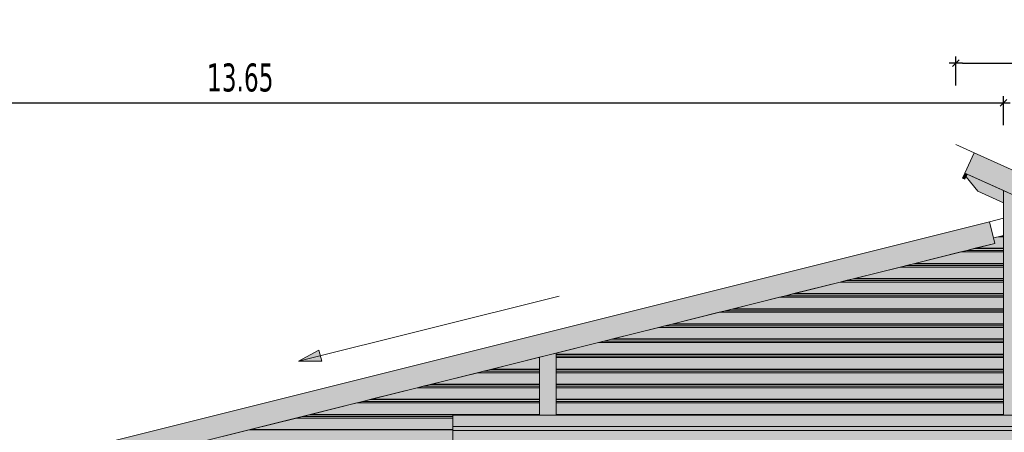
# Model space of a CAD drawing. Header units: millimetres. Extents: x 0 to 1517, y -116 to 725.
# Tile 39 of 256: x 452 to 540, y 307 to 344. Entities that reach past the tile are written whole.
import ezdxf

# ---------------------------------------------------------------- set-up
doc = ezdxf.new("R2010")
doc.units = ezdxf.units.MM
doc.layers.add('Ech.1_100', color=7, linetype='Continuous')
doc.styles.add('tahoma-z-r', font='txt', dxfattribs={"width": 0.704918})
doc.dimstyles.new('ISO-25', dxfattribs={"dimtxt": 2.5, "dimasz": 2.5, "dimexe": 1.25, "dimexo": 0.625, "dimtad": 1, "dimtxsty": 'Standard', "dimcen": 2.5, "dimadec": 0, "dimazin": 0, "dimtfac": 1, "dimtmove": 0, "dimatfit": 3, "dimfxl": 1, "dimarcsym": 0})

# ---------------------------------------------------------------- blocks, each defined once
blk = doc.blocks.new('cw-line-extremity2')
at = {"linetype": 'Continuous', "lineweight": 0}
blk.add_hatch(color=0, dxfattribs=at).paths.add_polyline_path([(0, 0), (2, 0.5), (2, -0.5)])
at = {"color": 0, "linetype": 'Continuous', "lineweight": -2}
for p, q in [((0, 0), (2, 0.5)), ((2, -0.5), (0, 0)), ((2, 0.5), (2, -0.5))]:
    blk.add_line(p, q, dxfattribs=at)
blk = doc.blocks.new('cw-dimension-symbol2')
at = {"color": 0, "linetype": 'Continuous', "lineweight": -2}
for p, q in [((-1, 0), (1, 0)), ((-0.5, -0.5), (0.5, 0.5))]:
    blk.add_line(p, q, dxfattribs=at)
blk = doc.blocks.new('*D86')
at = {"layer": 'Defpoints', "color": 0}
for p in [(539.503, 336.747), (403.003, 334.747), (539.503, 334.747)]:
    blk.add_point(p, dxfattribs=at)
at = {"layer": 'Ech.1_100', "color": 0, "linetype": 'Continuous', "lineweight": -2}
for p, q in [((403.003, 334.747), (403.003, 337.347)), ((539.503, 334.747), (539.503, 337.347)), ((403.603, 336.747), (538.903, 336.747))]:
    blk.add_line(p, q, dxfattribs=at)
at = {"layer": 'Ech.1_100', "color": 0, "lineweight": -2, "xscale": 0.6000000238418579, "yscale": 0.6000000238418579, "zscale": 0.6000000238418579, "rotation": 180}
blk.add_blockref('cw-dimension-symbol2', (403.003, 336.747), dxfattribs=at)
at = {"layer": 'Ech.1_100', "color": 0, "lineweight": -2, "xscale": 0.6000000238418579, "yscale": 0.6000000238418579, "zscale": 0.6000000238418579}
blk.add_blockref('cw-dimension-symbol2', (539.503, 336.747), dxfattribs=at)
at = {"layer": 'Ech.1_100', "color": 7, "linetype": 'Continuous', "lineweight": 5, "insert": (471.253, 338.997), "char_height": 2.5, "attachment_point": 5, "style": 'tahoma-z-r'}
blk.add_mtext('13.65', dxfattribs=at)
blk = doc.blocks.new('*D87')
at = {"layer": 'Defpoints', "color": 0}
for p in [(597.503, 340.297), (535.253, 338.297), (597.503, 338.297)]:
    blk.add_point(p, dxfattribs=at)
at = {"layer": 'Ech.1_100', "color": 0, "linetype": 'Continuous', "lineweight": -2}
for p, q in [((535.253, 338.297), (535.253, 340.897)), ((597.503, 338.297), (597.503, 340.897)), ((535.853, 340.297), (596.903, 340.297))]:
    blk.add_line(p, q, dxfattribs=at)
at = {"layer": 'Ech.1_100', "color": 0, "lineweight": -2, "xscale": 0.6000000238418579, "yscale": 0.6000000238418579, "zscale": 0.6000000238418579, "rotation": 180}
blk.add_blockref('cw-dimension-symbol2', (535.253, 340.297), dxfattribs=at)
at = {"layer": 'Ech.1_100', "color": 0, "lineweight": -2, "xscale": 0.6000000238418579, "yscale": 0.6000000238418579, "zscale": 0.6000000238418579}
blk.add_blockref('cw-dimension-symbol2', (597.503, 340.297), dxfattribs=at)
at = {"layer": 'Ech.1_100', "color": 7, "linetype": 'Continuous', "lineweight": 5, "insert": (566.378, 342.547), "char_height": 2.5, "attachment_point": 5, "style": 'tahoma-z-r'}
blk.add_mtext('6.23', dxfattribs=at)

msp = doc.modelspace()

# ---------------------------------------------------------------- hatches: boundary and pattern name
at = {"layer": 'Ech.1_100', "linetype": 'Continuous', "lineweight": 5, "true_color": 0xf7e0b3, "transparency": 33554687}
for points in [[(536.056, 330.466), (595.059, 303.914), (595.88, 305.738), (536.876, 332.289), (536.056, 330.466)], [(535.851, 330.01), (536.051, 329.919), (536.256, 330.375), (536.056, 330.466), (535.851, 330.01)], [(462.126, 305.037), (538.726, 324.187), (538.241, 326.127), (458.003, 306.067), (462.126, 305.037)]]:
    msp.add_hatch(color=254, dxfattribs=at).paths.add_polyline_path(points)
at = {"layer": 'Ech.1_100', "linetype": 'Continuous', "lineweight": 5, "true_color": 0xd4c4b3, "transparency": 33554687}
for points in [[(539.503, 328.914), (536.256, 330.375), (536.154, 330.147), (537.214, 328.848), (539.503, 327.818), (539.503, 328.914)], [(467.249, 306.317), (490.253, 306.317), (490.253, 307.517), (472.049, 307.517), (467.249, 306.317)]]:
    msp.add_hatch(color=9, dxfattribs=at).paths.add_polyline_path(points)
at = {"layer": 'Ech.1_100', "linetype": 'Continuous', "lineweight": 5, "true_color": 0xe0c8b3, "transparency": 33554687}
for points in [[(539.503, 308.817), (541.003, 308.817), (541.003, 328.239), (539.503, 328.914), (539.503, 308.817)], [(498.003, 308.817), (499.503, 308.817), (499.503, 314.381), (498.003, 314.006), (498.003, 308.817)]]:
    msp.add_hatch(color=9, dxfattribs=at).paths.add_polyline_path(points)
at = {"layer": 'Ech.1_100', "linetype": 'Continuous', "lineweight": 5, "true_color": 0xeae1d7, "transparency": 33554687}
for points in [[(539.028, 324.777), (539.503, 324.777), (539.503, 324.896), (539.028, 324.777)], [(536.969, 323.747), (539.503, 323.747), (539.503, 324.777), (539.028, 324.777), (538.605, 324.672), (538.726, 324.187), (536.969, 323.747)], [(531.569, 322.397), (539.503, 322.397), (539.503, 323.427), (535.689, 323.427), (531.569, 322.397)], [(535.689, 323.427), (539.503, 323.427), (539.503, 323.56), (536.22, 323.56), (535.689, 323.427)], [(536.22, 323.56), (539.503, 323.56), (539.503, 323.717), (536.849, 323.717), (536.22, 323.56)], [(536.849, 323.717), (539.503, 323.717), (539.503, 323.747), (536.969, 323.747), (536.849, 323.717)], [(530.82, 322.21), (539.503, 322.21), (539.503, 322.367), (531.449, 322.367), (530.82, 322.21)], [(531.449, 322.367), (539.503, 322.367), (539.503, 322.397), (531.569, 322.397), (531.449, 322.367)], [(526.169, 321.047), (539.503, 321.047), (539.503, 322.077), (530.289, 322.077), (526.169, 321.047)], [(530.289, 322.077), (539.503, 322.077), (539.503, 322.21), (530.82, 322.21), (530.289, 322.077)], [(539.503, 320.727), (524.889, 320.727), (520.769, 319.697), (539.503, 319.697), (539.503, 320.727)], [(539.503, 320.86), (525.42, 320.86), (524.889, 320.727), (539.503, 320.727), (539.503, 320.86)], [(525.42, 320.86), (539.503, 320.86), (539.503, 321.017), (526.049, 321.017), (525.42, 320.86)], [(526.049, 321.017), (539.503, 321.017), (539.503, 321.047), (526.169, 321.047), (526.049, 321.017)], [(520.02, 319.51), (539.503, 319.51), (539.503, 319.667), (520.649, 319.667), (520.02, 319.51)], [(520.649, 319.667), (539.503, 319.667), (539.503, 319.697), (520.769, 319.697), (520.649, 319.667)], [(539.503, 319.377), (519.489, 319.377), (515.369, 318.347), (539.503, 318.347), (539.503, 319.377)], [(539.503, 319.51), (520.02, 319.51), (519.489, 319.377), (539.503, 319.377), (539.503, 319.51)], [(539.503, 318.027), (514.089, 318.027), (509.969, 316.997), (539.503, 316.997), (539.503, 318.027)], [(539.503, 318.16), (514.62, 318.16), (514.089, 318.027), (539.503, 318.027), (539.503, 318.16)], [(514.62, 318.16), (539.503, 318.16), (539.503, 318.317), (515.249, 318.317), (514.62, 318.16)], [(539.503, 318.347), (515.369, 318.347), (515.249, 318.317), (539.503, 318.317), (539.503, 318.347)], [(509.22, 316.81), (539.503, 316.81), (539.503, 316.967), (509.849, 316.967), (509.22, 316.81)], [(509.849, 316.967), (539.503, 316.967), (539.503, 316.997), (509.969, 316.997), (509.849, 316.967)], [(539.503, 316.677), (508.689, 316.677), (504.569, 315.647), (539.503, 315.647), (539.503, 316.677)], [(539.503, 316.81), (509.22, 316.81), (508.689, 316.677), (539.503, 316.677), (539.503, 316.81)], [(539.503, 315.327), (503.289, 315.327), (499.503, 314.381), (499.503, 314.297), (539.503, 314.297), (539.503, 315.327)], [(539.503, 315.46), (503.82, 315.46), (503.289, 315.327), (539.503, 315.327), (539.503, 315.46)], [(503.82, 315.46), (539.503, 315.46), (539.503, 315.617), (504.449, 315.617), (503.82, 315.46)], [(504.449, 315.617), (539.503, 315.617), (539.503, 315.647), (504.569, 315.647), (504.449, 315.617)], [(493.769, 312.947), (498.003, 312.947), (498.003, 313.977), (497.889, 313.977), (493.769, 312.947)], [(497.889, 313.977), (498.003, 313.977), (498.003, 314.006), (497.889, 313.977)], [(539.503, 314.297), (499.503, 314.297), (499.503, 314.267), (539.503, 314.267), (539.503, 314.297)], [(499.503, 314.11), (539.503, 314.11), (539.503, 314.267), (499.503, 314.267), (499.503, 314.11)], [(499.503, 313.977), (539.503, 313.977), (539.503, 314.11), (499.503, 314.11), (499.503, 313.977)], [(499.503, 312.947), (539.503, 312.947), (539.503, 313.977), (499.503, 313.977), (499.503, 312.947)], [(488.369, 311.597), (498.003, 311.597), (498.003, 312.627), (492.489, 312.627), (488.369, 311.597)], [(492.489, 312.627), (498.003, 312.627), (498.003, 312.76), (493.02, 312.76), (492.489, 312.627)], [(493.02, 312.76), (498.003, 312.76), (498.003, 312.917), (493.649, 312.917), (493.02, 312.76)], [(493.649, 312.917), (498.003, 312.917), (498.003, 312.947), (493.769, 312.947), (493.649, 312.917)], [(539.503, 312.947), (499.503, 312.947), (499.503, 312.917), (539.503, 312.917), (539.503, 312.947)], [(499.503, 312.76), (539.503, 312.76), (539.503, 312.917), (499.503, 312.917), (499.503, 312.76)], [(499.503, 312.627), (539.503, 312.627), (539.503, 312.76), (499.503, 312.76), (499.503, 312.627)], [(499.503, 311.597), (539.503, 311.597), (539.503, 312.627), (499.503, 312.627), (499.503, 311.597)], [(482.969, 310.247), (498.003, 310.247), (498.003, 311.277), (487.089, 311.277), (482.969, 310.247)], [(498.003, 311.41), (487.62, 311.41), (487.089, 311.277), (498.003, 311.277), (498.003, 311.41)], [(487.62, 311.41), (498.003, 311.41), (498.003, 311.567), (488.249, 311.567), (487.62, 311.41)], [(488.249, 311.567), (498.003, 311.567), (498.003, 311.597), (488.369, 311.597), (488.249, 311.567)], [(539.503, 311.597), (499.503, 311.597), (499.503, 311.567), (539.503, 311.567), (539.503, 311.597)], [(499.503, 311.41), (539.503, 311.41), (539.503, 311.567), (499.503, 311.567), (499.503, 311.41)], [(499.503, 311.277), (539.503, 311.277), (539.503, 311.41), (499.503, 311.41), (499.503, 311.277)], [(499.503, 310.247), (539.503, 310.247), (539.503, 311.277), (499.503, 311.277), (499.503, 310.247)], [(498.003, 309.927), (481.689, 309.927), (477.569, 308.897), (498.003, 308.897), (498.003, 309.927)], [(498.003, 310.06), (482.22, 310.06), (481.689, 309.927), (498.003, 309.927), (498.003, 310.06)], [(482.22, 310.06), (498.003, 310.06), (498.003, 310.217), (482.849, 310.217), (482.22, 310.06)], [(498.003, 310.247), (482.969, 310.247), (482.849, 310.217), (498.003, 310.217), (498.003, 310.247)], [(539.503, 310.247), (499.503, 310.247), (499.503, 310.217), (539.503, 310.217), (539.503, 310.247)], [(499.503, 310.06), (539.503, 310.06), (539.503, 310.217), (499.503, 310.217), (499.503, 310.06)], [(499.503, 309.927), (539.503, 309.927), (539.503, 310.06), (499.503, 310.06), (499.503, 309.927)], [(499.503, 308.897), (539.503, 308.897), (539.503, 309.927), (499.503, 309.927), (499.503, 308.897)], [(472.169, 307.547), (490.253, 307.547), (490.253, 308.577), (476.289, 308.577), (472.169, 307.547)], [(490.253, 308.71), (476.82, 308.71), (476.289, 308.577), (490.253, 308.577), (490.253, 308.71)], [(476.82, 308.71), (490.253, 308.71), (490.253, 308.817), (498.003, 308.817), (498.003, 308.867), (477.449, 308.867), (476.82, 308.71)], [(477.449, 308.867), (498.003, 308.867), (498.003, 308.897), (477.569, 308.897), (477.449, 308.867)], [(539.503, 308.897), (499.503, 308.897), (499.503, 308.867), (539.503, 308.867), (539.503, 308.897)], [(539.503, 308.867), (499.503, 308.867), (499.503, 308.817), (539.503, 308.817), (539.503, 308.867)], [(490.253, 307.547), (472.169, 307.547), (472.049, 307.517), (490.253, 307.517), (490.253, 307.547)]]:
    msp.add_hatch(color=254, dxfattribs=at).paths.add_polyline_path(points)
at = {"layer": 'Ech.1_100', "linetype": 'Continuous', "lineweight": 5, "true_color": 0xddd7ea, "transparency": 33554687}
for points in [[(490.253, 307.817), (586.385, 307.817), (584.163, 308.817), (490.253, 308.817), (490.253, 307.817)], [(490.253, 307.445), (587.212, 307.445), (586.385, 307.817), (490.253, 307.817), (490.253, 307.445)]]:
    msp.add_hatch(color=254, dxfattribs=at).paths.add_polyline_path(points)
at = {"layer": 'Ech.1_100', "linetype": 'Continuous', "lineweight": 5, "true_color": 0xe6f1fc, "transparency": 33554687}
h = msp.add_hatch(color=7, dxfattribs=at)
h.paths.add_polyline_path([(498.503, 301.267), (540.503, 301.267), (582.003, 301.267), (590.253, 301.267), (590.253, 306.077), (587.212, 307.445), (490.253, 307.445), (490.253, 301.267), (498.503, 301.267)])
h.paths.add_polyline_path([(540.503, 301.874), (540.003, 301.874), (540.003, 301.875), (540.503, 301.875), (540.503, 301.874)])
h.paths.add_polyline_path([(582.003, 301.874), (581.503, 301.874), (581.503, 301.875), (582.003, 301.875), (582.003, 301.874)])
h.paths.add_polyline_path([(498.503, 301.874), (498.503, 301.875), (499.003, 301.875), (499.003, 301.874), (498.503, 301.874)])

# ---------------------------------------------------------------- linework, layer by layer
at = {"layer": 'Ech.1_100', "color": 5, "linetype": 'Continuous', "lineweight": 5}
for p, q in [((536.876, 332.289), (535.253, 333.02)), ((538.241, 326.127), (539.503, 326.442))]:
    msp.add_line(p, q, dxfattribs=at)
at = {"layer": 'Ech.1_100', "color": 7, "linetype": 'Continuous', "lineweight": 9}
msp.add_line((499.76, 319.48), (476.477, 313.659), dxfattribs=at)
at = {"layer": 'Ech.1_100', "color": 7, "linetype": 'Continuous', "lineweight": 5}
for points in [[(536.056, 330.466), (595.059, 303.914), (595.88, 305.738), (536.876, 332.289), (536.056, 330.466)], [(535.851, 330.01), (536.051, 329.919), (536.256, 330.375), (536.056, 330.466), (535.851, 330.01)], [(539.503, 328.914), (536.256, 330.375), (536.154, 330.147), (537.214, 328.848), (539.503, 327.818), (539.503, 328.914)], [(539.503, 308.817), (541.003, 308.817), (541.003, 328.239), (539.503, 328.914), (539.503, 308.817)], [(462.126, 305.037), (538.726, 324.187), (538.241, 326.127), (458.003, 306.067), (462.126, 305.037)], [(539.028, 324.777), (539.503, 324.777), (539.503, 324.896), (539.028, 324.777)], [(536.969, 323.747), (539.503, 323.747), (539.503, 324.777), (539.028, 324.777), (538.605, 324.672), (538.726, 324.187), (536.969, 323.747)], [(531.569, 322.397), (539.503, 322.397), (539.503, 323.427), (535.689, 323.427), (531.569, 322.397)], [(535.689, 323.427), (539.503, 323.427), (539.503, 323.56), (536.22, 323.56), (535.689, 323.427)], [(536.22, 323.56), (539.503, 323.56), (539.503, 323.717), (536.849, 323.717), (536.22, 323.56)], [(536.849, 323.717), (539.503, 323.717), (539.503, 323.747), (536.969, 323.747), (536.849, 323.717)], [(530.82, 322.21), (539.503, 322.21), (539.503, 322.367), (531.449, 322.367), (530.82, 322.21)], [(531.449, 322.367), (539.503, 322.367), (539.503, 322.397), (531.569, 322.397), (531.449, 322.367)], [(526.169, 321.047), (539.503, 321.047), (539.503, 322.077), (530.289, 322.077), (526.169, 321.047)], [(530.289, 322.077), (539.503, 322.077), (539.503, 322.21), (530.82, 322.21), (530.289, 322.077)], [(539.503, 320.727), (524.889, 320.727), (520.769, 319.697), (539.503, 319.697), (539.503, 320.727)], [(539.503, 320.86), (525.42, 320.86), (524.889, 320.727), (539.503, 320.727), (539.503, 320.86)], [(525.42, 320.86), (539.503, 320.86), (539.503, 321.017), (526.049, 321.017), (525.42, 320.86)], [(526.049, 321.017), (539.503, 321.017), (539.503, 321.047), (526.169, 321.047), (526.049, 321.017)], [(520.02, 319.51), (539.503, 319.51), (539.503, 319.667), (520.649, 319.667), (520.02, 319.51)], [(520.649, 319.667), (539.503, 319.667), (539.503, 319.697), (520.769, 319.697), (520.649, 319.667)], [(539.503, 319.377), (519.489, 319.377), (515.369, 318.347), (539.503, 318.347), (539.503, 319.377)], [(539.503, 319.51), (520.02, 319.51), (519.489, 319.377), (539.503, 319.377), (539.503, 319.51)], [(539.503, 318.027), (514.089, 318.027), (509.969, 316.997), (539.503, 316.997), (539.503, 318.027)], [(539.503, 318.16), (514.62, 318.16), (514.089, 318.027), (539.503, 318.027), (539.503, 318.16)], [(514.62, 318.16), (539.503, 318.16), (539.503, 318.317), (515.249, 318.317), (514.62, 318.16)], [(539.503, 318.347), (515.369, 318.347), (515.249, 318.317), (539.503, 318.317), (539.503, 318.347)], [(509.22, 316.81), (539.503, 316.81), (539.503, 316.967), (509.849, 316.967), (509.22, 316.81)], [(509.849, 316.967), (539.503, 316.967), (539.503, 316.997), (509.969, 316.997), (509.849, 316.967)], [(539.503, 316.677), (508.689, 316.677), (504.569, 315.647), (539.503, 315.647), (539.503, 316.677)], [(539.503, 316.81), (509.22, 316.81), (508.689, 316.677), (539.503, 316.677), (539.503, 316.81)], [(539.503, 315.327), (503.289, 315.327), (499.503, 314.381), (499.503, 314.297), (539.503, 314.297), (539.503, 315.327)], [(539.503, 315.46), (503.82, 315.46), (503.289, 315.327), (539.503, 315.327), (539.503, 315.46)], [(503.82, 315.46), (539.503, 315.46), (539.503, 315.617), (504.449, 315.617), (503.82, 315.46)], [(504.449, 315.617), (539.503, 315.617), (539.503, 315.647), (504.569, 315.647), (504.449, 315.617)], [(498.003, 308.817), (499.503, 308.817), (499.503, 314.381), (498.003, 314.006), (498.003, 308.817)], [(493.769, 312.947), (498.003, 312.947), (498.003, 313.977), (497.889, 313.977), (493.769, 312.947)], [(497.889, 313.977), (498.003, 313.977), (498.003, 314.006), (497.889, 313.977)], [(539.503, 314.297), (499.503, 314.297), (499.503, 314.267), (539.503, 314.267), (539.503, 314.297)], [(499.503, 314.11), (539.503, 314.11), (539.503, 314.267), (499.503, 314.267), (499.503, 314.11)], [(499.503, 313.977), (539.503, 313.977), (539.503, 314.11), (499.503, 314.11), (499.503, 313.977)], [(499.503, 312.947), (539.503, 312.947), (539.503, 313.977), (499.503, 313.977), (499.503, 312.947)], [(488.369, 311.597), (498.003, 311.597), (498.003, 312.627), (492.489, 312.627), (488.369, 311.597)], [(492.489, 312.627), (498.003, 312.627), (498.003, 312.76), (493.02, 312.76), (492.489, 312.627)], [(493.02, 312.76), (498.003, 312.76), (498.003, 312.917), (493.649, 312.917), (493.02, 312.76)], [(493.649, 312.917), (498.003, 312.917), (498.003, 312.947), (493.769, 312.947), (493.649, 312.917)], [(539.503, 312.947), (499.503, 312.947), (499.503, 312.917), (539.503, 312.917), (539.503, 312.947)], [(499.503, 312.76), (539.503, 312.76), (539.503, 312.917), (499.503, 312.917), (499.503, 312.76)], [(499.503, 312.627), (539.503, 312.627), (539.503, 312.76), (499.503, 312.76), (499.503, 312.627)], [(499.503, 311.597), (539.503, 311.597), (539.503, 312.627), (499.503, 312.627), (499.503, 311.597)], [(482.969, 310.247), (498.003, 310.247), (498.003, 311.277), (487.089, 311.277), (482.969, 310.247)], [(498.003, 311.41), (487.62, 311.41), (487.089, 311.277), (498.003, 311.277), (498.003, 311.41)], [(487.62, 311.41), (498.003, 311.41), (498.003, 311.567), (488.249, 311.567), (487.62, 311.41)], [(488.249, 311.567), (498.003, 311.567), (498.003, 311.597), (488.369, 311.597), (488.249, 311.567)], [(539.503, 311.597), (499.503, 311.597), (499.503, 311.567), (539.503, 311.567), (539.503, 311.597)], [(499.503, 311.41), (539.503, 311.41), (539.503, 311.567), (499.503, 311.567), (499.503, 311.41)], [(499.503, 311.277), (539.503, 311.277), (539.503, 311.41), (499.503, 311.41), (499.503, 311.277)], [(499.503, 310.247), (539.503, 310.247), (539.503, 311.277), (499.503, 311.277), (499.503, 310.247)], [(498.003, 309.927), (481.689, 309.927), (477.569, 308.897), (498.003, 308.897), (498.003, 309.927)], [(498.003, 310.06), (482.22, 310.06), (481.689, 309.927), (498.003, 309.927), (498.003, 310.06)], [(482.22, 310.06), (498.003, 310.06), (498.003, 310.217), (482.849, 310.217), (482.22, 310.06)], [(498.003, 310.247), (482.969, 310.247), (482.849, 310.217), (498.003, 310.217), (498.003, 310.247)], [(539.503, 310.247), (499.503, 310.247), (499.503, 310.217), (539.503, 310.217), (539.503, 310.247)], [(499.503, 310.06), (539.503, 310.06), (539.503, 310.217), (499.503, 310.217), (499.503, 310.06)], [(499.503, 309.927), (539.503, 309.927), (539.503, 310.06), (499.503, 310.06), (499.503, 309.927)], [(499.503, 308.897), (539.503, 308.897), (539.503, 309.927), (499.503, 309.927), (499.503, 308.897)], [(472.169, 307.547), (490.253, 307.547), (490.253, 308.577), (476.289, 308.577), (472.169, 307.547)], [(490.253, 308.71), (476.82, 308.71), (476.289, 308.577), (490.253, 308.577), (490.253, 308.71)], [(476.82, 308.71), (490.253, 308.71), (490.253, 308.817), (498.003, 308.817), (498.003, 308.867), (477.449, 308.867), (476.82, 308.71)], [(477.449, 308.867), (498.003, 308.867), (498.003, 308.897), (477.569, 308.897), (477.449, 308.867)], [(490.253, 307.817), (586.385, 307.817), (584.163, 308.817), (490.253, 308.817), (490.253, 307.817)], [(539.503, 308.897), (499.503, 308.897), (499.503, 308.867), (539.503, 308.867), (539.503, 308.897)], [(539.503, 308.867), (499.503, 308.867), (499.503, 308.817), (539.503, 308.817), (539.503, 308.867)], [(467.249, 306.317), (490.253, 306.317), (490.253, 307.517), (472.049, 307.517), (467.249, 306.317)], [(490.253, 307.547), (472.169, 307.547), (472.049, 307.517), (490.253, 307.517), (490.253, 307.547)], [(490.253, 307.445), (587.212, 307.445), (586.385, 307.817), (490.253, 307.817), (490.253, 307.445)], [(498.503, 301.267), (540.503, 301.267), (582.003, 301.267), (590.253, 301.267), (590.253, 306.077), (587.212, 307.445), (490.253, 307.445), (490.253, 301.267), (498.503, 301.267)]]:
    msp.add_lwpolyline(points, close=True, dxfattribs=at)

# ---------------------------------------------------------------- block references
at = {"layer": 'Ech.1_100', "color": 7, "lineweight": 9, "rotation": 14.03624346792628}
msp.add_blockref('cw-line-extremity2', (476.477, 313.659), dxfattribs=at)

# ---------------------------------------------------------------- dimensions: what is measured, and where the dimension line sits
at = {"layer": 'Ech.1_100', "color": 7, "linetype": 'Continuous', "lineweight": 5}
for base, p1, p2, text, picture, middle in [((597.503, 340.297), (535.253, 338.297), (597.503, 338.297), '6.23', '*D87', (566.378, 342.547)), ((539.503, 336.747), (403.003, 334.747), (539.503, 334.747), '13.65', '*D86', (471.253, 338.997))]:
    dim = msp.add_linear_dim(base=base, p1=p1, p2=p2, angle=0, text=text, dimstyle='ISO-25', override={"dimtxt": 2.5, "dimasz": 0.6, "dimexe": 0.6, "dimexo": 0, "dimgap": 0, "dimdec": 2, "dimlfac": 1, "dimtxsty": 'tahoma-z-r', "dimblk": 'cw-dimension-symbol2', "dimclrt": 7, "dimtmove": 2}, dxfattribs=at)
    dim.commit()
    dim.dimension.update_dxf_attribs({"geometry": picture, "text_midpoint": middle, "dimtype": 161})

doc.saveas('drawing.dxf')
